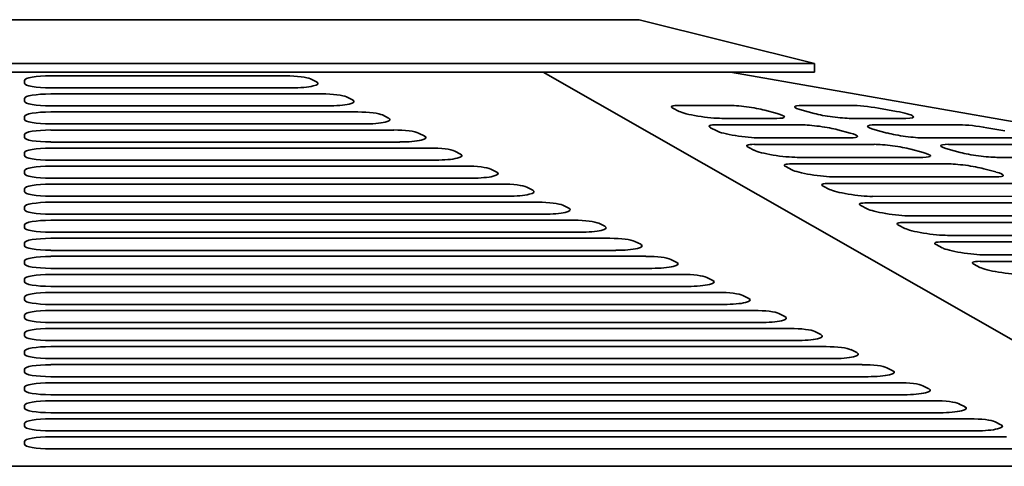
# Model space of a CAD drawing. Header units: millimetres. Extents: x 287 to 973, y 252 to 639.
# Tile 9 of 11: x 633 to 746, y 588 to 639. Entities that reach past the tile are written whole.
import ezdxf

# ---------------------------------------------------------------- set-up
doc = ezdxf.new("R2010")
doc.units = ezdxf.units.MM
doc.header["$LTSCALE"] = 3
doc.layers.add('Krawędzie widoczne(ISO)', color=7, linetype='Continuous', lineweight=35, true_color=0x262659)

msp = doc.modelspace()

# ---------------------------------------------------------------- linework, layer by layer
at = {"layer": 'Krawędzie widoczne(ISO)'}
for p, q in [((704, 639), (556, 639)), ((704, 639), (724, 634)), ((536, 634), (724, 634)), ((724, 633), (724, 634)), ((536, 633), (724, 633)), ((636.78, 632.59), (663.62, 632.59)), ((666.46, 632.24), (667.14, 631.9)), ((771.87, 588), (693.04, 633)), ((714.41, 633), (972.5, 588)), ((633.78, 631.73), (633.78, 632.07)), ((664.3, 631.21), (636.78, 631.21)), ((633.78, 629.67), (633.78, 630.01)), ((636.78, 630.53), (667.73, 630.53)), ((670.57, 630.18), (671.26, 629.84)), ((668.42, 629.15), (636.78, 629.15)), ((708.56, 628.53), (707.84, 628.9)), ((708.57, 629.22), (714.15, 629.22)), ((722.64, 629.22), (728.22, 629.22)), ((731.32, 628.9), (733.38, 628.53)), ((633.78, 627.61), (633.78, 627.95)), ((636.78, 628.47), (671.85, 628.47)), ((674.69, 628.12), (675.37, 627.77)), ((719.71, 627.73), (713.45, 627.73)), ((718.36, 628.66), (719.74, 628.29)), ((723.99, 628.29), (722.6, 628.66)), ((734.45, 627.73), (728.19, 627.73)), ((672.53, 627.09), (636.78, 627.09)), ((712.85, 626.3), (712.14, 626.67)), ((712.86, 626.99), (722.49, 626.99)), ((730.97, 626.99), (740.59, 626.99)), ((743.7, 626.67), (745.76, 626.3)), ((633.78, 625.55), (633.78, 625.89)), ((636.78, 626.4), (675.96, 626.4)), ((678.8, 626.06), (679.49, 625.71)), ((728.04, 625.51), (717.75, 625.51)), ((726.69, 626.43), (728.08, 626.06)), ((732.32, 626.06), (730.94, 626.43)), ((746.83, 625.51), (736.53, 625.51)), ((676.65, 625.03), (636.78, 625.03)), ((636.78, 624.34), (680.08, 624.34)), ((717.15, 624.08), (716.43, 624.45)), ((717.16, 624.76), (730.82, 624.76)), ((739.31, 624.76), (752.97, 624.76)), ((633.78, 623.48), (633.78, 623.83)), ((682.92, 624), (683.6, 623.65)), ((736.38, 623.28), (722.04, 623.28)), ((735.03, 624.21), (736.42, 623.84)), ((740.66, 623.84), (739.27, 624.21)), ((759.2, 623.28), (744.87, 623.28)), ((680.76, 622.97), (636.78, 622.97)), ((636.78, 622.28), (684.19, 622.28)), ((721.44, 621.85), (720.73, 622.22)), ((721.45, 622.54), (739.16, 622.54)), ((743.37, 621.98), (744.75, 621.61)), ((633.78, 621.42), (633.78, 621.77)), ((684.88, 620.91), (636.78, 620.91)), ((687.03, 621.93), (687.72, 621.59)), ((744.72, 621.05), (726.34, 621.05)), ((636.78, 620.22), (688.31, 620.22)), ((691.15, 619.87), (691.83, 619.53)), ((725.74, 619.62), (725.02, 619.99)), ((725.75, 620.31), (747.5, 620.31)), ((633.78, 619.36), (633.78, 619.71)), ((688.99, 618.85), (636.78, 618.85)), ((753.05, 618.82), (730.63, 618.83)), ((633.78, 617.3), (633.78, 617.64)), ((636.78, 618.16), (692.42, 618.16)), ((695.26, 617.81), (695.95, 617.47)), ((730.03, 617.39), (729.32, 617.77)), ((730.04, 618.08), (755.83, 618.08)), ((693.11, 616.79), (636.78, 616.79)), ((761.39, 616.6), (734.93, 616.6)), ((633.78, 615.24), (633.78, 615.58)), ((636.78, 616.1), (696.54, 616.1)), ((699.38, 615.75), (700.06, 615.41)), ((734.33, 615.17), (733.61, 615.54)), ((734.34, 615.86), (764.17, 615.86)), ((697.22, 614.72), (636.78, 614.72)), ((769.73, 614.37), (739.22, 614.37)), ((633.78, 613.18), (633.78, 613.52)), ((636.78, 614.04), (700.65, 614.04)), ((703.49, 613.69), (704.18, 613.35)), ((738.62, 612.94), (737.9, 613.31)), ((738.63, 613.63), (772.51, 613.63)), ((701.34, 612.66), (636.78, 612.66)), ((636.78, 611.98), (704.77, 611.98)), ((778.06, 612.14), (743.52, 612.14)), ((633.78, 611.12), (633.78, 611.46)), ((707.6, 611.63), (708.29, 611.28)), ((742.91, 610.71), (742.2, 611.08)), ((742.93, 611.4), (780.84, 611.4)), ((705.45, 610.6), (636.78, 610.6)), ((636.78, 609.92), (708.88, 609.92)), ((633.78, 609.06), (633.78, 609.4)), ((709.57, 608.54), (636.78, 608.54)), ((711.72, 609.57), (712.41, 609.22)), ((636.78, 607.85), (713, 607.85)), ((715.83, 607.51), (716.52, 607.16)), ((633.78, 607), (633.78, 607.34)), ((713.68, 606.48), (636.78, 606.48)), ((633.78, 604.93), (633.78, 605.28)), ((636.78, 605.79), (717.11, 605.79)), ((719.95, 605.44), (720.63, 605.1)), ((717.8, 604.42), (636.78, 604.42)), ((633.78, 602.87), (633.78, 603.22)), ((636.78, 603.73), (721.23, 603.73)), ((724.06, 603.38), (724.75, 603.04)), ((721.91, 602.36), (636.78, 602.36)), ((633.78, 600.81), (633.78, 601.15)), ((636.78, 601.67), (725.34, 601.67)), ((728.18, 601.32), (728.86, 600.98)), ((726.03, 600.3), (636.78, 600.3)), ((636.78, 599.61), (729.46, 599.61)), ((633.78, 598.75), (633.78, 599.09)), ((732.29, 599.26), (732.98, 598.92)), ((730.14, 598.23), (636.78, 598.23)), ((636.78, 597.55), (733.57, 597.55)), ((633.78, 596.69), (633.78, 597.03)), ((734.26, 596.17), (636.78, 596.17)), ((736.41, 597.2), (737.09, 596.86)), ((633.79, 594.63), (633.79, 594.97)), ((636.79, 595.49), (737.69, 595.49)), ((740.52, 595.14), (741.21, 594.79)), ((738.37, 594.11), (636.79, 594.11)), ((633.79, 592.57), (633.79, 592.91)), ((636.79, 593.43), (741.8, 593.43)), ((744.64, 593.08), (745.32, 592.73)), ((742.49, 592.05), (636.79, 592.05)), ((633.79, 590.51), (633.79, 590.85)), ((636.79, 591.36), (745.96, 591.36)), ((746.65, 589.99), (636.79, 589.99)), ((771.87, 588), (488.13, 588))]:
    msp.add_line(p, q, dxfattribs=at)
for centre, major_axis, ratio, start_param, end_param in [((636.78, 632.07), (-3, 0), 0.171768, 4.712389, 6.283185), ((663.62, 632.07), (3, 0), 0.171768, 0.330338, 1.570796), ((636.78, 631.73), (-3, 0), 0.171768, 6.283185, 7.853981), ((664.3, 631.73), (3, 0), 0.171768, 4.712389, 6.613523), ((636.78, 630.01), (-3, 0), 0.171768, 4.712389, 6.283185), ((667.73, 630.01), (3, 0), 0.171768, 0.330338, 1.570796), ((668.42, 629.67), (3, 0), 0.171768, 4.712389, 6.613523), ((636.78, 629.67), (-3, 0), 0.171768, 6.283185, 7.853981), ((710.65, 628.66), (-2.97, 0.4), 0.131244, 5.506402, 6.632707), ((716.23, 628.66), (2.97, -0.4), 0.131244, 0.794013, 2.36481), ((724.72, 628.66), (-2.97, 0.4), 0.131244, 5.506402, 7.077199), ((730.3, 628.66), (2.97, -0.4), 0.131244, 1.238505, 2.36481), ((636.78, 627.95), (-3, 0), 0.171768, 4.712389, 6.283185), ((636.78, 627.61), (-3, 0), 0.171768, 6.283185, 7.853981), ((671.85, 627.95), (3, 0), 0.171768, 0.330338, 1.570796), ((672.53, 627.61), (3, 0), 0.171768, 4.712389, 6.613523), ((711.37, 628.29), (-2.97, 0.4), 0.131244, 0.349522, 2.36481), ((717.62, 628.29), (2.97, -0.4), 0.131244, 5.506402, 7.077199), ((726.11, 628.29), (-2.97, 0.4), 0.131244, 0.794013, 2.36481), ((732.36, 628.29), (2.97, -0.4), 0.131244, 5.506402, 7.52169), ((714.95, 626.44), (-2.97, 0.4), 0.131244, 5.506402, 6.632707), ((724.57, 626.43), (2.97, -0.4), 0.131244, 0.794013, 2.36481), ((733.06, 626.43), (-2.97, 0.4), 0.131244, 5.506402, 7.077199), ((742.68, 626.43), (2.97, -0.4), 0.131244, 1.238505, 2.36481), ((636.78, 625.89), (-3, 0), 0.171768, 4.712389, 6.283185), ((636.78, 625.55), (-3, 0), 0.171768, 6.283185, 7.853981), ((675.96, 625.89), (3, 0), 0.171768, 0.330338, 1.570796), ((676.65, 625.55), (3, 0), 0.171768, 4.712389, 6.613523), ((715.66, 626.06), (-2.97, 0.4), 0.131244, 0.349522, 2.36481), ((725.96, 626.06), (2.97, -0.4), 0.131244, 5.506402, 7.077199), ((734.45, 626.06), (-2.97, 0.4), 0.131244, 0.794013, 2.36481), ((636.78, 623.83), (-3, 0), 0.171768, 4.712389, 6.283185), ((680.08, 623.83), (3, 0), 0.171768, 0.330338, 1.570796), ((719.24, 624.21), (-2.97, 0.4), 0.131244, 5.506402, 6.632707), ((732.91, 624.21), (2.97, -0.4), 0.131244, 0.794013, 2.36481), ((741.39, 624.21), (-2.97, 0.4), 0.131244, 5.506402, 7.077199), ((636.78, 623.48), (-3, 0), 0.171768, 6.283185, 7.853981), ((680.76, 623.48), (3, 0), 0.171768, 4.712389, 6.613523), ((719.96, 623.84), (-2.97, 0.4), 0.131244, 0.349522, 2.36481), ((734.3, 623.84), (2.97, -0.4), 0.131244, 5.506402, 7.077199), ((742.78, 623.84), (-2.97, 0.4), 0.131244, 0.794013, 2.36481), ((636.78, 621.77), (-3, 0), 0.171768, 4.712389, 6.283185), ((684.19, 621.77), (3, 0), 0.171768, 0.330338, 1.570796), ((723.54, 621.98), (-2.97, 0.4), 0.131244, 5.506402, 6.632707), ((741.24, 621.98), (2.97, -0.4), 0.131244, 0.794013, 2.36481), ((636.78, 621.42), (-3, 0), 0.171768, 6.283185, 7.853981), ((684.88, 621.42), (3, 0), 0.171768, 4.712389, 6.613523), ((724.25, 621.61), (-2.97, 0.4), 0.131244, 0.349522, 2.36481), ((742.63, 621.61), (2.97, -0.4), 0.131244, 5.506402, 7.077199), ((636.78, 619.71), (-3, 0), 0.171768, 4.712389, 6.283185), ((688.31, 619.71), (3, 0), 0.171768, 0.330338, 1.570796), ((727.83, 619.75), (-2.97, 0.4), 0.131244, 5.506402, 6.632707), ((636.78, 619.36), (-3, 0), 0.171768, 6.283185, 7.853981), ((688.99, 619.36), (3, 0), 0.171768, 4.712389, 6.613523), ((728.55, 619.38), (-2.97, 0.4), 0.131244, 0.349522, 2.36481), ((636.78, 617.64), (-3, 0), 0.171768, 4.712389, 6.283185), ((692.42, 617.64), (3, 0), 0.171768, 0.330338, 1.570796), ((693.11, 617.3), (3, 0), 0.171768, 4.712389, 6.613523), ((732.13, 617.53), (-2.97, 0.4), 0.131244, 5.506402, 6.632707), ((636.78, 617.3), (-3, 0), 0.171768, 6.283185, 7.853981), ((732.84, 617.16), (-2.97, 0.4), 0.131244, 0.349522, 2.36481), ((636.78, 615.58), (-3, 0), 0.171768, 4.712389, 6.283185), ((636.78, 615.24), (-3, 0), 0.171768, 6.283185, 7.853981), ((696.54, 615.58), (3, 0), 0.171768, 0.330338, 1.570796), ((697.22, 615.24), (3, 0), 0.171768, 4.712389, 6.613523), ((736.42, 615.3), (-2.97, 0.4), 0.131244, 5.506402, 6.632707), ((737.14, 614.93), (-2.97, 0.4), 0.131244, 0.349522, 2.36481), ((636.78, 613.52), (-3, 0), 0.171768, 4.712389, 6.283185), ((636.78, 613.18), (-3, 0), 0.171768, 6.283185, 7.853981), ((700.65, 613.52), (3, 0), 0.171768, 0.330338, 1.570796), ((701.34, 613.18), (3, 0), 0.171768, 4.712389, 6.613523), ((740.72, 613.07), (-2.97, 0.4), 0.131244, 5.506402, 6.632707), ((636.78, 611.46), (-3, 0), 0.171768, 4.712389, 6.283185), ((704.77, 611.46), (3, 0), 0.171768, 0.330338, 1.570796), ((741.43, 612.7), (-2.97, 0.4), 0.131244, 0.349522, 2.36481), ((636.78, 611.12), (-3, 0), 0.171768, 6.283185, 7.853981), ((705.45, 611.12), (3, 0), 0.171768, 4.712389, 6.613523), ((745.01, 610.85), (-2.97, 0.4), 0.131244, 5.506402, 6.632707), ((636.78, 609.4), (-3, 0), 0.171768, 4.712389, 6.283185), ((708.88, 609.4), (3, 0), 0.171768, 0.330338, 1.570796), ((745.73, 610.47), (-2.97, 0.4), 0.131244, 0.349522, 2.36481), ((636.78, 609.06), (-3, 0), 0.171768, 6.283185, 7.853981), ((709.57, 609.06), (3, 0), 0.171768, 4.712389, 6.613523), ((636.78, 607.34), (-3, 0), 0.171768, 4.712389, 6.283185), ((713, 607.34), (3, 0), 0.171768, 0.330338, 1.570796), ((636.78, 607), (-3, 0), 0.171768, 6.283185, 7.853981), ((713.68, 607), (3, 0), 0.171768, 4.712389, 6.613523), ((636.78, 605.28), (-3, 0), 0.171768, 4.712389, 6.283185), ((717.11, 605.28), (3, 0), 0.171768, 0.330338, 1.570796), ((717.8, 604.93), (3, 0), 0.171768, 4.712389, 6.613523), ((636.78, 604.93), (-3, 0), 0.171768, 6.283185, 7.853981), ((636.78, 603.22), (-3, 0), 0.171768, 4.712389, 6.283185), ((636.78, 602.87), (-3, 0), 0.171768, 6.283185, 7.853981), ((721.23, 603.22), (3, 0), 0.171768, 0.330338, 1.570796), ((721.91, 602.87), (3, 0), 0.171768, 4.712389, 6.613523), ((636.78, 601.15), (-3, 0), 0.171768, 4.712389, 6.283185), ((636.78, 600.81), (-3, 0), 0.171768, 6.283185, 7.853981), ((725.34, 601.15), (3, 0), 0.171768, 0.330338, 1.570796), ((726.03, 600.81), (3, 0), 0.171768, 4.712389, 6.613523), ((636.78, 599.09), (-3, 0), 0.171768, 4.712389, 6.283185), ((729.46, 599.09), (3, 0), 0.171768, 0.330338, 1.570796), ((636.78, 598.75), (-3, 0), 0.171768, 6.283185, 7.853981), ((730.14, 598.75), (3, 0), 0.171768, 4.712389, 6.613523), ((636.78, 597.03), (-3, 0), 0.171768, 4.712389, 6.283185), ((733.57, 597.03), (3, 0), 0.171768, 0.330338, 1.570796), ((636.78, 596.69), (-3, 0), 0.171768, 6.283185, 7.853981), ((734.26, 596.69), (3, 0), 0.171768, 4.712389, 6.613523), ((636.79, 594.97), (-3, 0), 0.171768, 4.712389, 6.283185), ((737.69, 594.97), (3, 0), 0.171768, 0.330338, 1.570796), ((636.79, 594.63), (-3, 0), 0.171768, 6.283185, 7.853981), ((738.37, 594.63), (3, 0), 0.171768, 4.712389, 6.613523), ((636.79, 592.91), (-3, 0), 0.171768, 4.712389, 6.283185), ((741.8, 592.91), (3, 0), 0.171768, 0.330338, 1.570796), ((742.49, 592.57), (3, 0), 0.171768, 4.712389, 6.613523), ((636.79, 592.57), (-3, 0), 0.171768, 6.283185, 7.853981), ((636.79, 590.85), (-3, 0), 0.171768, 4.712389, 6.283185), ((636.79, 590.51), (-3, 0), 0.171768, 6.283185, 7.853981)]:
    msp.add_ellipse(centre, major_axis=major_axis, ratio=ratio, start_param=start_param, end_param=end_param, dxfattribs=at)

doc.saveas('drawing.dxf')
